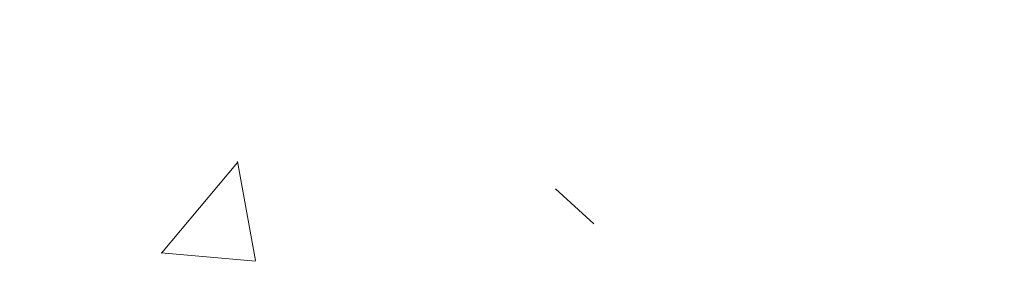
# Model space of a CAD drawing. Header units: millimetres. Extents: x 786 to 42540, y -7760 to 3796.
# Tile 119 of 256: x 21417 to 21671, y -5725 to -5663. Entities that reach past the tile are written whole.
import ezdxf

# ---------------------------------------------------------------- set-up
doc = ezdxf.new("R2010")
doc.units = ezdxf.units.MM
doc.layers.add('A-FLOR-PATT', color=7, linetype='Continuous', lineweight=25)

msp = doc.modelspace()

# ---------------------------------------------------------------- hatches: boundary and pattern name
at = {"layer": 'A-FLOR-PATT', "lineweight": 5}
h = msp.add_hatch(dxfattribs=at)
h.set_pattern_fill('FP_10', color=256, style=0, pattern_type=2)
h.set_pattern_definition([(50, (48694.2, -5700), (291.4942, -25.5022), [30.48, -335.28]), (355, (48694.2, -5700), (-56.389, 305.691), [24.384, -268.224]), (100.451, (48718.5, -5702.12), (235.108, 280.1865), [25.904, -284.944]), (46.184, (48694.2, -5618.72), (433.727, -67.2684), [45.72, -502.92]), (96.636, (48730.35, -5624.33), (379.844, 395.8845), [38.856, -427.416]), (351.184, (48694.2, -5618.7), (379.848, 395.881), [36.576, -402.336]), (21, (48734.85, -5639.04), (242.5828, -163.624), [30.48, -335.28]), (326, (48734.85, -5639.04), (98.883, 294.701), [24.384, -268.224]), (71.451, (48755.06, -5652.68), (341.4672, 131.074), [25.904, -284.944]), (37.5, (48694.21, -5700), (4.9419, 135.28833), [13.411, -251.562, 13.411, -258.877, -269.24]), (37.5, (48694.21, -5700), (4.9419, 135.28833), [-537.261, 13.411, -255.829]), (7.5, (48694.21, -5700), (106.9117, 160.2891), [13.411, -141.834, 13.411, -245.466, -102.616]), (7.5, (48694.21, -5700), (106.9117, 160.2891), [-414.122, 13.411, -89.205]), (327.5, (48603.58, -5700), (216.9455, -9.16625), [13.411, -88.189, 13.411, -303.581, -420.624]), (327.5, (48603.58, -5700), (216.9455, -9.16625), [-418.592, 13.411, -407.213]), (317.5, (48562.94, -5700), (237.0069, 40.6827), [13.411, -118.669, 13.411, -197.104, -298.704]), (317.5, (48562.94, -5700), (237.0069, 40.6827), [-342.595, 13.411, -285.293])])
h.paths.add_polyline_path([(22284.27, -5746), (22284.27, -5618.45), (21296.37, -5627.59), (20634.81, -5627.59), (20634.81, -5746), (21808.48, -5746)])

doc.saveas('drawing.dxf')
